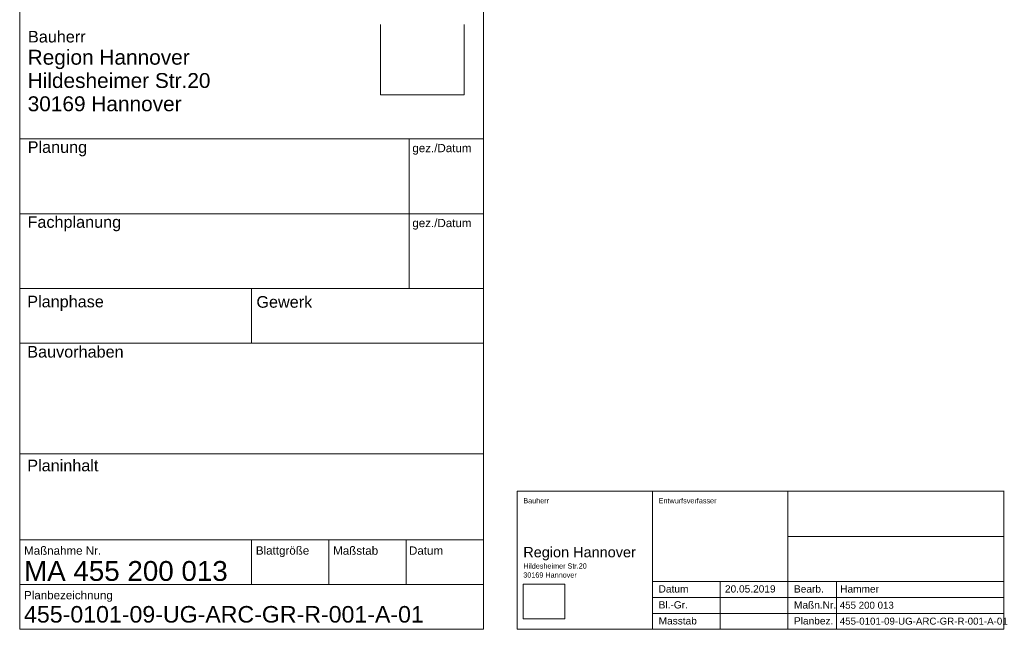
# Model space of a CAD drawing. Header units: metres. Extents: x -394.8 to -335.9, y -3.1 to 45.
# Tile 2 of 2: x -365.6 to -335.9, y -3.1 to 15.3. Entities that reach past the tile are written whole.
import ezdxf
from ezdxf.xclip import XClip

# ---------------------------------------------------------------- set-up
doc = ezdxf.new("R2010")
doc.units = ezdxf.units.M
doc.header["$MEASUREMENT"] = 0
doc.header["$XCLIPFRAME"] = 0
doc.linetypes.add('Wipeout_Contour', pattern=[1, 0, -1])
for name, color, linetype in [('Logo_RH_schwarz_6_0', 7, 'Continuous'), ('Logo_RH_schwarz_6_Zeichnungen', 7, 'Continuous'), ('P_ZE_ABBILDUNGEN', 7, 'Continuous'), ('P_ZE_PLANKOPF', 7, 'Continuous'), ('P_ZE_TEXT', 7, 'Continuous'), ('Zeichnungen', 7, 'Continuous')]:
    doc.layers.add(name, color=color, linetype=linetype)
doc.styles.add('ERSTELLTER_STIL_1', font='arial.ttf')
picture_1 = doc.add_image_def('image1.tif', size_in_pixel=(287, 241))
picture_2 = doc.add_image_def('image2.tif', size_in_pixel=(287, 241))

# ---------------------------------------------------------------- blocks, each defined once
blk = doc.blocks.new('Zeichnung_1_6', base_point=(-354.7265698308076, 15.13883800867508))
at = {"color": 254, "linetype": 'Wipeout_Contour', "lineweight": 0, "ltscale": 1414.972922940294}
blk.add_wipeout([(-354.7265698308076, 13.01335189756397), (-352.195389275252, 13.01335189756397), (-352.195389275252, 15.138838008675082), (-354.7265698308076, 15.138838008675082)], dxfattribs=at).dxf.layer = 'Logo_RH_schwarz_6_Zeichnungen'
at = {"layer": 'Logo_RH_schwarz_6_0', "color": 7, "lineweight": 13}
image = blk.add_image(picture_2, insert=(-354.7265698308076, 13.01335189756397), size_in_units=(2.5311805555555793, 2.125486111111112), dxfattribs=at)
image.set_boundary_path([(-0.5, -0.5), (286.5, 240.5)])

msp = doc.modelspace()

# ---------------------------------------------------------------- linework, layer by layer
at = {"layer": 'P_ZE_PLANKOPF', "color": 7, "linetype": 'Continuous', "lineweight": 13}
for p, q in [((-365.6164228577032, 21.86595288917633), (-365.6164228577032, -3.134047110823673)), ((-351.6164228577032, -3.134047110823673), (-351.6164228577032, 21.86595288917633)), ((-365.6164228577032, 13.03300850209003), (-365.6164228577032, 10.53300850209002)), ((-351.6164228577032, 10.53300850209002), (-351.6164228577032, 13.03300850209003)), ((-351.6164228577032, 11.68300850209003), (-365.6164228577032, 11.68300850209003)), ((-353.8604732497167, 7.155886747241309), (-353.8604732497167, 11.68300850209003)), ((-365.6164228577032, 10.33300850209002), (-365.6164228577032, 7.155886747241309)), ((-351.6164228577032, 9.419447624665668), (-365.6164228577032, 9.419447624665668)), ((-365.6164228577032, 7.155886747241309), (-351.6090732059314, 7.155886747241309)), ((-358.6164228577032, 5.505886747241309), (-358.6164228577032, 7.155886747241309)), ((-365.6164228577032, 5.705886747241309), (-365.6164228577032, 6.955886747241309)), ((-351.6164228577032, 5.705886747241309), (-351.6164228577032, 6.705886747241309)), ((-351.6164228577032, 5.505886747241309), (-365.6164228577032, 5.505886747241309)), ((-365.6164228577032, 5.505886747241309), (-365.6164228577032, 2.365952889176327)), ((-351.6164228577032, 2.365952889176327), (-351.6164228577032, 5.505886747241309)), ((-351.6164228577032, 2.165952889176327), (-365.6164228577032, 2.165952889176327)), ((-365.6164228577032, 2.165952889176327), (-365.6164228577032, -0.2340471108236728)), ((-351.6164228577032, -0.2340471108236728), (-351.6164228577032, 2.165952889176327)), ((-350.5967838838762, 1.035047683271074), (-335.8852838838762, 1.035047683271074)), ((-350.5967838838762, -3.134047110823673), (-350.5967838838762, 1.035047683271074)), ((-346.5102838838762, 1.035047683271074), (-346.5102838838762, -1.689311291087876)), ((-342.4237454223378, -1.689311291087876), (-342.4237454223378, 1.035047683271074)), ((-335.8967838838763, -3.134047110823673), (-335.8967838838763, 1.035047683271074)), ((-351.6165481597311, -0.434047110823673), (-365.6164228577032, -0.434047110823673)), ((-365.6164228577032, -0.434047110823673), (-365.6164228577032, -1.784047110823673)), ((-358.8164855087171, -0.434047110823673), (-360.8164646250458, -0.434047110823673)), ((-358.6164228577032, -0.434047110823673), (-358.6164228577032, -1.784047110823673)), ((-356.2830895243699, -0.434047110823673), (-356.2830895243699, -1.784047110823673)), ((-354.0165272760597, -0.434047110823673), (-356.0165063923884, -0.434047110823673)), ((-353.9497561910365, -0.434047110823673), (-353.9497561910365, -1.784047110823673)), ((-342.4237454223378, -0.3271318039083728), (-335.8967838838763, -0.3271318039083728)), ((-346.5102838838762, -1.689311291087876), (-335.8967838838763, -1.689311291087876)), ((-346.5102838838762, -1.689311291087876), (-346.5102838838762, -3.134047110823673)), ((-344.467014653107, -3.134047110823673), (-344.467014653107, -1.689311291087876)), ((-342.4237454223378, -3.134047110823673), (-342.4237454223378, -1.689311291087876)), ((-340.9530979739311, -3.134047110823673), (-340.9530979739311, -1.689311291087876)), ((-365.6164228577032, -1.784047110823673), (-351.6164228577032, -1.784047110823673)), ((-365.6164228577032, -1.784047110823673), (-351.6164228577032, -1.784047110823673)), ((-356.0165063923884, -1.784047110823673), (-354.0165272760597, -1.784047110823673)), ((-346.5102838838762, -2.170889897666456), (-335.8967838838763, -2.170889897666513)), ((-346.5102838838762, -2.652468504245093), (-335.8967838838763, -2.652468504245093)), ((-365.6164228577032, -3.134047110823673), (-351.6164228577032, -3.134047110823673)), ((-350.5967838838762, -3.134047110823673), (-335.8967838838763, -3.134047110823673))]:
    msp.add_line(p, q, dxfattribs=at)

# ---------------------------------------------------------------- block references
at = {"layer": 'Zeichnungen', "color": 7, "linetype": 'Continuous', "lineweight": 13}
ref = msp.add_blockref('Zeichnung_1_6', (-354.7265698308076, 15.13883800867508), dxfattribs=at)
XClip(ref).set_block_clipping_path([(-354.7265698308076, 13.01335189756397), (-352.195389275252, 15.13883800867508)])

# ---------------------------------------------------------------- texts
at = {"layer": 'P_ZE_TEXT', "color": 7, "linetype": 'Continuous', "lineweight": 13, "style": 'ERSTELLTER_STIL_1'}
for s, insert, char_height, attachment_point in [('\\A1;{\\pql;\\fArial|b0|i0|c0|p38;Bauherr}', (-365.3658599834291, 14.58742224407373), 0.35, 7), ('\\A1;{\\pql;\\fArial|b0|i0|c0|p38;Planung}', (-365.3748186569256, 11.15220579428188), 0.3499999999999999, 7), ('\\A1;{\\pql;\\fArial|b0|i0|c0|p38;gez./Datum}', (-353.7594999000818, 11.20289391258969), 0.25, 7), ('\\A1;{\\pql;\\fArial|b0|i0|c0|p38;Fachplanung}', (-365.3801117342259, 8.888650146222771), 0.3500000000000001, 7), ('\\A1;{\\pql;\\fArial|b0|i0|c0|p38;gez./Datum}', (-353.7594999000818, 8.939333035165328), 0.25, 7), ('\\A1;{\\pql;\\fArial|b0|i0|c0|p38;Planphase}', (-365.3869101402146, 6.485661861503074), 0.35, 7), ('\\A1;{\\pql;\\fArial|b0|i0|c0|p38;Gewerk}', (-358.4680982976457, 6.575181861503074), 0.35, 7), ('\\A1;{\\pql;\\fArial|b0|i0|c0|p38;Bauvorhaben}', (-365.3869101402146, 5.070367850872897), 0.3500000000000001, 7), ('\\A1;{\\pql;\\fArial|b0|i0|c0|p38;Planinhalt}', (-365.3869101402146, 1.634714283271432), 0.3500000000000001, 7), ('\\A1;{\\pql;\\fArial|b0|i0|c0|p38;Maßnahme Nr.}', (-365.4844469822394, -0.8848937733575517), 0.25, 7), ('\\A1;{\\pql;\\fArial|b0|i0|c0|p38;Blattgröße}', (-358.4844469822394, -0.9527769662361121), 0.25, 7), ('\\A1;{\\pql;\\fArial|b0|i0|c0|p38;Maßstab}', (-356.1511136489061, -0.8848928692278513), 0.25, 7), ('\\A1;{\\pql;\\fArial|b0|i0|c0|p38;Datum}', (-353.8604732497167, -0.8847224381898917), 0.25, 7), ('\\A1;{\\pql;\\fArial|b0|i0|c0|p38;MA 455 200 013}', (-365.4844469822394, -1.071121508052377), 0.6000000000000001, 1), ('\\A1;{\\pql;\\fArial|b0|i0|c0|p38;Planbezeichnung}', (-365.4844469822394, -2.302779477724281), 0.25, 7), ('\\A1;{\\pql;\\fArial|b0|i0|c0|p38;455-0101-09-UG-ARC-GR-R-001-A-01}', (-365.4844469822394, -2.430779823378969), 0.5000000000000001, 1)]:
    msp.add_mtext(s, dxfattribs=dict(at, insert=insert, char_height=char_height, attachment_point=attachment_point))
at = {"layer": 'P_ZE_TEXT', "color": 7, "linetype": 'Continuous', "lineweight": 13, "insert": (-365.3754087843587, 12.50919058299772), "char_height": 0.45, "attachment_point": 7, "line_spacing_factor": 0.9369942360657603, "style": 'ERSTELLTER_STIL_1'}
msp.add_mtext('\\A1;{\\pql;\\fArial|b0|i0|c0|p38;Region Hannover\\P\\pql;\\fArial|b0|i0|c0|p38;Hildesheimer Str.20\\P\\pql;\\fArial|b0|i0|c0|p38;30169 Hannover}', dxfattribs=at)
at = {"layer": 'P_ZE_TEXT', "color": 250, "linetype": 'Continuous', "lineweight": 35, "true_color": 0x3a3a3a, "style": 'ERSTELLTER_STIL_1'}
for s, insert, char_height, attachment_point in [('\\A1;{\\pql;\\fArial|b0|i0|c0|p38;Bauherr}', (-350.4092838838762, 0.8277966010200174), 0.15625, 1), ('\\A1;{\\pql;\\fArial|b0|i0|c0|p38;Entwurfsverfasser}', (-346.3227838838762, 0.8277966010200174), 0.15625, 1), ('\\A1;{\\pql;\\fArial|b0|i0|c0|p38;Region Hannover}', (-350.4092838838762, -1.053646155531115), 0.3125, 7), ('\\A1;{\\pql;\\fArial|b0|i0|c0|p38;Datum}', (-346.3227838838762, -2.025665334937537), 0.21875, 7), ('\\A1;{\\pql;\\fArial|b0|i0|c0|p38;20.05.2019}', (-344.3204413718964, -2.025815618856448), 0.2187500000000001, 7), ('\\A1;{\\pql;\\fArial|b0|i0|c0|p38;Bearb.}', (-342.2362454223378, -2.027517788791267), 0.21875, 7), ('\\A1;{\\pql;\\fArial|b0|i0|c0|p38;Hammer}', (-340.8410452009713, -2.027518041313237), 0.21875, 7), ('\\A1;{\\pql;\\fArial|b0|i0|c0|p38;Bl.-Gr.}', (-346.3227838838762, -2.507393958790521), 0.21875, 7), ('\\A1;{\\pql;\\fArial|b0|i0|c0|p38;Maßn.Nr.}', (-342.2362454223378, -2.50924644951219), 0.21875, 7), ('\\A1;{\\pql;\\fArial|b0|i0|c0|p38;455 200 013}', (-340.8534258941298, -2.513866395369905), 0.21, 7), ('\\A1;{\\pql;\\fArial|b0|i0|c0|p38;Masstab}', (-346.3227838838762, -2.990675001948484), 0.21875, 7), ('\\A1;{\\pql;\\fArial|b0|i0|c0|p38;Planbez.}', (-342.2362454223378, -2.990675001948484), 0.21875, 7), ('\\A1;{\\pql;\\fArial|b0|i0|c0|p38;455-0101-09-UG-ARC-GR-R-001-A-01     }', (-340.8534258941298, -2.995301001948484), 0.2100000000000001, 7)]:
    msp.add_mtext(s, dxfattribs=dict(at, insert=insert, char_height=char_height, attachment_point=attachment_point))
at = {"layer": 'P_ZE_TEXT', "color": 250, "linetype": 'Continuous', "lineweight": 35, "true_color": 0x3a3a3a, "insert": (-350.4092838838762, -1.14357097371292), "char_height": 0.15625, "attachment_point": 1, "line_spacing_factor": 1.041511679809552, "style": 'ERSTELLTER_STIL_1'}
msp.add_mtext('\\A1;{\\pql;\\fArial|b0|i0|c0|p38;Hildesheimer Str.20\\P\\pql;\\fArial|b0|i0|c0|p38;30169 Hannover}', dxfattribs=at)

# ---------------------------------------------------------------- pictures from other files: only their frames are drawn
at = {"layer": 'P_ZE_ABBILDUNGEN', "linetype": 'Continuous', "lineweight": 0}
image = msp.add_image(picture_1, insert=(-350.4092838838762, -2.820355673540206), size_in_units=(1.25, 1.0496515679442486), dxfattribs=at)
image.set_boundary_path([(-0.5, -0.5), (286.5, 240.5)])

doc.saveas('drawing.dxf')
